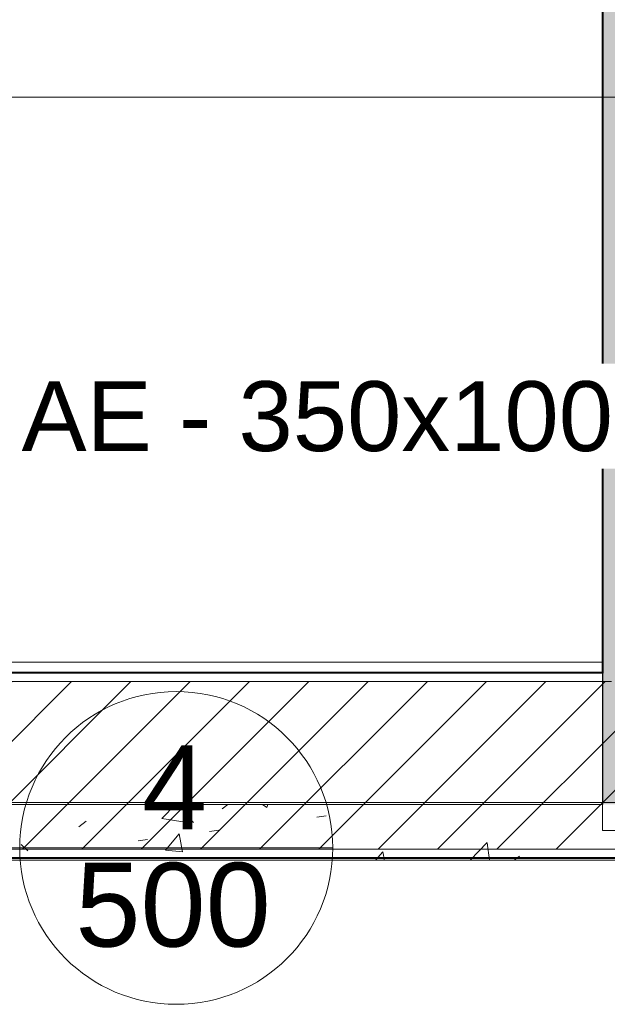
# Model space of a CAD drawing. Header units: metres. Extents: x 3 to 42.2, y -72.9 to -48.7.
# Tile 8 of 189: x 13 to 14.6, y -68.8 to -66.2. Entities that reach past the tile are written whole.
import ezdxf

# ---------------------------------------------------------------- set-up
doc = ezdxf.new("R2010")
doc.units = ezdxf.units.M
for name, color, linetype, lineweight in [('A-WALL', 7, 'Continuous', 18), ('A-WALL-PATT', 7, 'Continuous', 18), ('G-ANNO-SYMB', 7, 'Continuous', 9), ('S-BEAM', 7, 'Continuous', 18)]:
    doc.layers.add(name, color=color, linetype=linetype, lineweight=lineweight)
doc.layers.add('M-HVAC-CDFF-IDEN', color=1, linetype='Continuous', lineweight=9, true_color=0xff0000)
doc.layers.add('M-HVAC-DUCT-IDEN', color=1, linetype='Continuous', lineweight=9, true_color=0xff0000)
doc.styles.add('Arial_1', font='arial.ttf', dxfattribs={"height": 0.1874999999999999})
doc.styles.add('Arial_2', font='arial.ttf', dxfattribs={"height": 0.2249999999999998})
pattern_1 = [(49.99999999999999, (21.555, -62.92899999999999), (0.5465545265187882, -0.04781508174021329), [0.05715, -0.62865]), (355, (21.555, -62.92899999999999), (-0.1057276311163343, 0.5731658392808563), [0.04572, -0.50292]), (100.451, (21.601, -62.933), (0.440827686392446, 0.5253490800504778), [0.04857, -0.53427]), (46.184, (21.555, -62.776), (0.8132373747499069, -0.1261291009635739), [0.08573, -0.9429799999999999]), (96.636, (21.623, -62.787), (0.7122119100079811, 0.7422871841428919), [0.07286000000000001, -0.8014100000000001]), (351.184, (21.555, -62.776), (0.7122166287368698, 0.7422739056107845), [0.06858, -0.75438]), (21, (21.631, -62.81399999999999), (0.4548461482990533, -0.3067949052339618), [0.05715, -0.62865]), (326, (21.631, -62.81399999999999), (0.1854048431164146, 0.5525599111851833), [0.04572, -0.50292]), (71.45100000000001, (21.669, -62.84), (0.6402508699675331, 0.2457631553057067), [0.04857, -0.53427]), (37.50000000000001, (21.555, -62.92899999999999), (0.009260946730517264, 0.2536671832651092), [0.02515, -0.47168, 0.02515, -0.48539, -0.5048199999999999]), (37.50000000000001, (21.555, -62.92899999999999), (0.009260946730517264, 0.2536671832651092), [-1.007, 0.02515, -0.47968]), (7.499999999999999, (21.555, -62.92899999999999), (0.2004558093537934, 0.3005459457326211), [0.02515, -0.26594, 0.02515, -0.46025, -0.1924]), (7.499999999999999, (21.555, -62.92899999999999), (0.2004558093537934, 0.3005459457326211), [-0.7764800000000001, 0.02515, -0.16726]), (327.5, (21.385, -62.92899999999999), (0.4067681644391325, -0.01718819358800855), [0.02515, -0.16535, 0.02515, -0.56921, -0.78867]), (327.5, (21.385, -62.92899999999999), (0.4067681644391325, -0.01718819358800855), [-0.78486, 0.02515, -0.76352]), (317.5, (21.309, -62.92899999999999), (0.4443831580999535, 0.07627942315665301), [0.02515, -0.2225, 0.02515, -0.36957, -0.56007]), (317.5, (21.309, -62.92899999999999), (0.4443831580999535, 0.07627942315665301), [-0.64237, 0.02515, -0.53492])]

# ---------------------------------------------------------------- blocks, each defined once
blk = doc.blocks.new('Paredes 14 - Paredes 21-7832839-1PAV')
at = {"layer": 'A-WALL', "color": 253, "true_color": 0xaaaaaa}
for p, q in [((12.159, -67.91555074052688), (14.59899755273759, -67.91555074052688)), ((14.59899755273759, -67.94196407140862), (12.159, -67.94196407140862))]:
    blk.add_line(p, q, dxfattribs=at)
blk = doc.blocks.new('4 GRE - ESCOLA DE CINEMA E AUDIOVISUAL CINE REX R07_rvt-1-1PAV')
at = {"layer": 'A-WALL-PATT', "true_color": 0xd4d4d4}
h = blk.add_hatch(dxfattribs=at)
h.set_pattern_fill('FP_1', color=254, style=0, pattern_type=2)
h.set_pattern_definition(pattern_1)
h.paths.add_polyline_path([(14.59899770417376, -67.94262227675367), (14.60149770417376, -67.94262227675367), (14.60149770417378, -54.84154163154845), (14.59899770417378, -54.84154163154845), (14.59899770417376, -67.3036474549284)])
h = blk.add_hatch(dxfattribs=at)
h.set_pattern_fill('FP_1', color=254, style=0, pattern_type=2)
h.set_pattern_definition(pattern_1)
h.paths.add_polyline_path([(33.14483924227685, -67.94512227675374), (34.66733924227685, -67.94512227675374), (34.66733924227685, -67.94262227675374), (33.14483924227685, -67.94262227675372)])
h.paths.add_polyline_path([(32.28722419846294, -67.94512227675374), (32.64983924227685, -67.94512227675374), (32.64983924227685, -67.94262227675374), (14.74649770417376, -67.94262227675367), (14.74649770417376, -67.94512227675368), (29.82142436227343, -67.94512227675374)])
h.paths.add_polyline_path([(14.60149770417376, -67.94512227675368), (14.60149770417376, -67.94262227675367), (12.65910173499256, -67.94262227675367), (12.65910173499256, -67.94512227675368), (13.79372542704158, -67.94512227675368)])
h.paths.add_polyline_path([(12.30910173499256, -67.94512227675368), (12.30910173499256, -67.94262227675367), (11.71733924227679, -67.94262227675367), (11.71733924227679, -67.94512227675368)])
h = blk.add_hatch(dxfattribs=at)
h.set_pattern_fill('FP_2', color=254, style=0, pattern_type=2)
h.set_pattern_definition([(45, (21.555, -62.92899999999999), (-0.0795495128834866, 0.0795495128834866), [])])
h.paths.add_polyline_path([(33.5201241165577, -68.41762227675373), (34.66733924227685, -68.41762227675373), (34.66733924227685, -67.96762227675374), (12.65882739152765, -67.96762227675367), (12.63415928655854, -68.36231195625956), (12.64660173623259, -68.36231195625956), (12.64660173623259, -68.41762227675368), (32.28722419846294, -68.41762227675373)])
h.paths.add_polyline_path([(12.32160173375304, -68.41762227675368), (12.32160173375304, -68.36231195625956), (12.33404418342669, -68.36231195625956), (12.30910173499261, -67.96762227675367), (11.71733924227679, -67.96762227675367), (11.71733924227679, -68.41762227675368), (12.25260052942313, -68.41762227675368)])
h = blk.add_hatch(dxfattribs=at)
h.set_pattern_fill('FP_1', color=254, style=0, pattern_type=2)
h.set_pattern_definition(pattern_1)
h.paths.add_polyline_path([(34.66733924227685, -68.44262227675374), (34.66733924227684, -68.44012227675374), (12.64660173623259, -68.44012227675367), (12.64660173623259, -68.44262227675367), (33.5201241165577, -68.44262227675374)])
h.paths.add_polyline_path([(11.94437554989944, -68.44262227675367), (12.32160173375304, -68.44262227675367), (12.32160173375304, -68.44012227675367), (11.71733924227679, -68.44012227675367), (11.71733924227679, -68.44262227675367)])
at = {"layer": 'S-BEAM', "true_color": 0xaaaaaa}
h = blk.add_hatch(dxfattribs=at)
h.set_pattern_fill('FP_1', color=253, style=0, pattern_type=2)
h.set_pattern_definition(pattern_1)
h.paths.add_polyline_path([(14.75070515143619, -68.29762227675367), (14.75070515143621, -54.36544431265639), (14.60070515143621, -54.36544431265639), (14.60070515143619, -68.29762227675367)])
h = blk.add_hatch(dxfattribs=at)
h.set_pattern_fill('FP_1', color=253, style=0, pattern_type=2)
h.set_pattern_definition(pattern_1)
h.paths.add_polyline_path([(15.04900015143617, -68.44762227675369), (15.04900015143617, -68.29762227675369), (12.63820239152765, -68.29762227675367), (12.63415928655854, -68.36231195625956), (12.64660173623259, -68.36231195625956), (12.64660173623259, -68.44762227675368), (15.02662534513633, -68.44762227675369)])
h.paths.add_polyline_path([(11.94437554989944, -68.44762227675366), (12.32160173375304, -68.44762227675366), (12.32160173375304, -68.36231195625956), (12.33404418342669, -68.36231195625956), (12.33000107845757, -68.29762227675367), (11.93900015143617, -68.29762227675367), (11.93900015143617, -68.44762227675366)])
at = {"layer": 'A-WALL', "color": 253, "true_color": 0xaaaaaa}
for p, q in [((14.59899770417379, -54.84154163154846), (14.59899770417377, -67.94262227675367)), ((14.60149770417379, -54.84154163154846), (14.60149770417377, -67.94262227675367)), ((14.59899770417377, -67.94262227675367), (11.7173392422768, -67.94262227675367)), ((14.60149770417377, -67.94512227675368), (11.7173392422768, -67.94512227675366)), ((14.60149770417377, -67.94262227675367), (14.60149770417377, -67.94512227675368)), ((14.62399770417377, -67.96762227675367), (11.7173392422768, -67.96762227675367)), ((34.66733924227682, -68.41762227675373), (11.7173392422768, -68.41762227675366)), ((34.66733924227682, -68.44012227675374), (11.7173392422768, -68.44012227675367)), ((11.7173392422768, -68.44262227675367), (34.66733924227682, -68.44262227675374))]:
    blk.add_line(p, q, dxfattribs=at)
at = {"layer": 'S-BEAM', "color": 253, "true_color": 0xaaaaaa}
for p, q in [((14.60070515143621, -54.36544431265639), (14.60070515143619, -68.29762227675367)), ((14.60070515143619, -68.29762227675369), (11.93900015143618, -68.29762227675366)), ((11.93900015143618, -68.44762227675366), (15.04900015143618, -68.44762227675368))]:
    blk.add_line(p, q, dxfattribs=at)
at = {"layer": 'A-WALL', "color": 253, "lineweight": 18, "true_color": 0xaaaaaa}
blk.add_blockref('Paredes 14 - Paredes 21-7832839-1PAV', (1.514361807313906e-07, 2.182847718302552e-05), dxfattribs=at)
blk = doc.blocks.new('Family - V273-299370-1PAV')
at = {"layer": 'S-BEAM', "color": 253, "true_color": 0xaaaaaa}
for p, q in [((-0.07500000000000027, 1.50355), (-0.07500000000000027, -1.50355)), ((-0.07500000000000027, -1.50355), (0.07500000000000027, -1.50355))]:
    blk.add_line(p, q, dxfattribs=at)
blk = doc.blocks.new('Family - V271-299382-1PAV')
at = {"layer": 'S-BEAM', "color": 253, "true_color": 0xaaaaaa}
for p, q in [((1.367499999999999, 0.07500000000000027), (-1.367499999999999, 0.07500000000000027)), ((-1.367499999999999, 0.07500000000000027), (-1.367499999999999, -0.07500000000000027)), ((1.367499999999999, -0.07500000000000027), (1.367499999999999, 0.07500000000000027)), ((-1.367499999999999, -0.07500000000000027), (1.367499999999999, -0.07500000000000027))]:
    blk.add_line(p, q, dxfattribs=at)
blk = doc.blocks.new('ESTRUTURAL CINE REX _011_IFC-1-1PAV')
at = {"layer": 'S-BEAM', "color": 253, "lineweight": 18, "true_color": 0xaaaaaa}
for name, p in [('Family - V273-299370-1PAV', (14.67532107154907, -66.86407227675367)), ('Family - V271-299382-1PAV', (13.30782107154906, -68.36762227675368))]:
    blk.add_blockref(name, p, dxfattribs=at)
blk = doc.blocks.new('M_Identificador de terminal de ar_BTS - Em caixas-852561-1PAV')
at = {"layer": 'M-HVAC-CDFF-IDEN'}
blk.add_line((-0.005599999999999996, 1.806705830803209e-17), (0.005600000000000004, -1.809253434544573e-17), dxfattribs=at)
blk.add_circle((4.520956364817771e-18, 3.243388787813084e-23), 0.005600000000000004, dxfattribs=at)

msp = doc.modelspace()

# ---------------------------------------------------------------- linework, layer by layer
at = {"layer": 'G-ANNO-SYMB'}
msp.add_line((4.117766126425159, -66.3975841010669), (40.63055861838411, -66.39758410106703), dxfattribs=at)
at = {"layer": 'M-HVAC-CDFF-IDEN'}
msp.add_line((12.66110174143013, -68.4143119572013), (13.03610174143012, -68.41431195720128), dxfattribs=at)

# ---------------------------------------------------------------- block references
at = {"lineweight": 5}
for name in ['4 GRE - ESCOLA DE CINEMA E AUDIOVISUAL CINE REX R07_rvt-1-1PAV', 'ESTRUTURAL CINE REX _011_IFC-1-1PAV']:
    msp.add_blockref(name, (0, 0), dxfattribs=at)
at = {"layer": 'M-HVAC-CDFF-IDEN', "xscale": 74.99999999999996, "yscale": 74.99999999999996, "zscale": 74.99999999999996}
msp.add_blockref('M_Identificador de terminal de ar_BTS - Em caixas-852561-1PAV', (13.45610174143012, -68.41431195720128), dxfattribs=at)

# ---------------------------------------------------------------- texts
at = {"layer": 'M-HVAC-CDFF-IDEN', "color": 7, "char_height": 0.2249999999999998, "attachment_point": 1, "style": 'Arial_2'}
for s, insert, width in [('4', (13.36393604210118, -68.1391732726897), 0.2164556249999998), ('500', (13.18543604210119, -68.45426140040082), 0.6493668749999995)]:
    msp.add_mtext(s, dxfattribs=dict(at, insert=insert, width=width))

# ---------------------------------------------------------------- next in the draw order: texts
at = {"layer": 'M-HVAC-DUCT-IDEN', "color": 7, "insert": (13.04106290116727, -67.16089959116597), "char_height": 0.1874999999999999, "width": 2.741771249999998, "attachment_point": 1, "style": 'Arial_1', "bg_fill": 3, "box_fill_scale": 1.25, "bg_fill_color": 256, "bg_fill_true_color": 13158600, "bg_fill_transparency": 0}
msp.add_mtext('AE - 350x100 (500)', dxfattribs=at)

doc.saveas('drawing.dxf')
